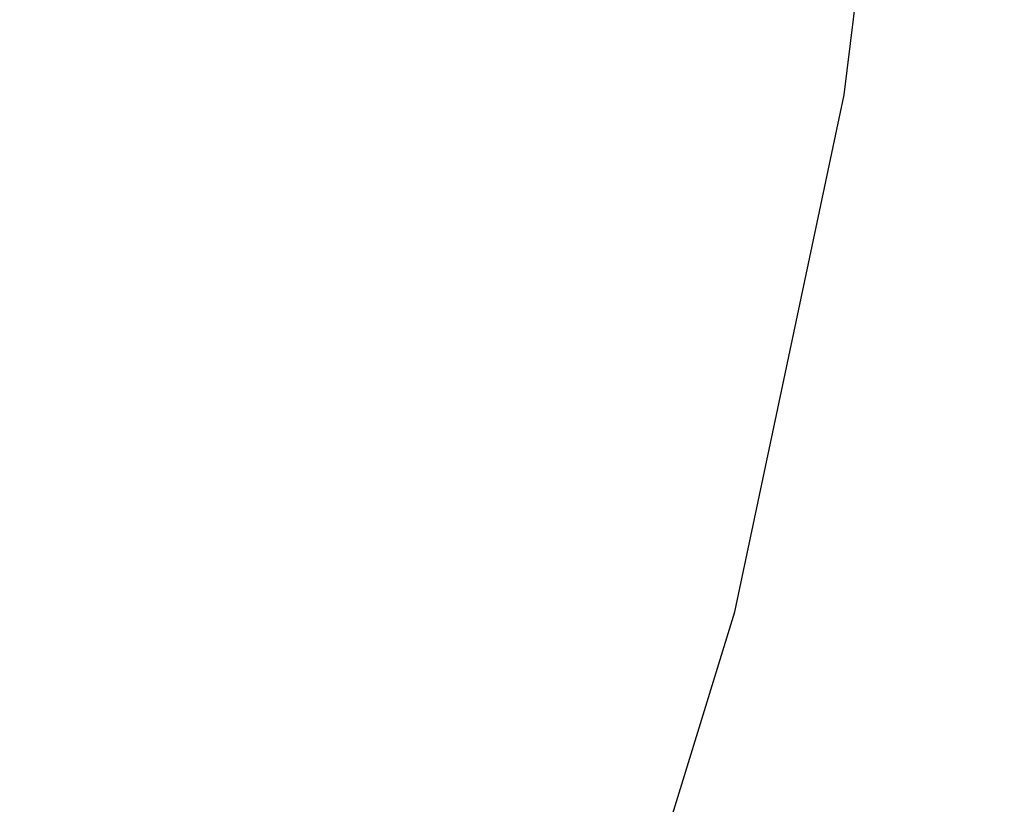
# Paper-space layout '_Trimétrica' of a CAD drawing. Header units: millimetres. Extents: x -779 to 107, y -976 to -84.
# Tile 123 of 197: x -337.31 to -330.34, y -603.46 to -597.91. Entities that reach past the tile are written whole.
import ezdxf

# ---------------------------------------------------------------- set-up
doc = ezdxf.new("R2010")
doc.units = ezdxf.units.MM

psp = doc.layouts.new('_Trimétrica')

# ---------------------------------------------------------------- linework, layer by layer
at = {"color": 7, "linetype": 'Continuous', "lineweight": 25, "flags": 128}
psp.add_lwpolyline([(-365.982, -629.6151), (-362.2117, -629.1671), (-358.5687, -628.409), (-355.0745, -627.3453), (-351.7495, -625.9823), (-348.6134, -624.3279), (-345.6844, -622.392), (-342.9798, -620.1857), (-340.5154, -617.7222), (-338.3058, -615.0158), (-336.3638, -612.0824), (-334.7009, -608.9392), (-333.3269, -605.6047), (-332.2497, -602.0985), (-331.4757, -598.4411), (-331.0095, -594.654), (-330.8538, -590.7593)], dxfattribs=at)
at = {"color": 7, "linetype": 'Continuous', "lineweight": 25}
psp.add_arc((-359.2698, -581.4062), 39.1661, 315.62191, 1.64384, dxfattribs=at)
psp.add_open_spline([(-575.4016, -598.4771), (-574.6278, -599.9915), (-572.3957, -604.3597), (-568.5189, -611.5243), (-563.6982, -619.9368), (-558.6418, -628.2556), (-553.3591, -636.4733), (-547.8544, -644.5814), (-542.1337, -652.5717), (-536.2027, -660.4362), (-530.0676, -668.1669), (-523.7345, -675.756), (-517.21, -683.1958), (-510.5005, -690.4789), (-503.613, -697.5978), (-496.5544, -704.5453), (-489.3319, -711.3144), (-481.9527, -717.8982), (-474.4243, -724.29), (-466.7543, -730.4833), (-458.9504, -736.4718), (-451.0206, -742.2493), (-442.9727, -747.8099), (-434.8149, -753.1479), (-426.5554, -758.2579), (-418.2025, -763.1344), (-409.7647, -767.7725), (-401.2505, -772.1673), (-392.6684, -776.3143), (-384.0272, -780.209), (-375.3356, -783.8473), (-366.6024, -787.2254), (-357.8366, -790.3396), (-349.0471, -793.1866), (-340.2427, -795.7633), (-331.4327, -798.0669), (-322.6259, -800.0949), (-313.8316, -801.8449), (-305.0587, -803.315), (-296.3164, -804.5035), (-287.6138, -805.4092), (-278.9599, -806.0308), (-270.3639, -806.3677), (-261.8346, -806.4195), (-253.3812, -806.186), (-245.0125, -805.6674), (-236.7374, -804.8644), (-228.5645, -803.7779), (-220.5026, -802.4089), (-212.5601, -800.7593), (-204.7453, -798.8307), (-197.0665, -796.6255), (-189.5316, -794.1461), (-182.1485, -791.3955), (-174.9249, -788.3766), (-167.8676, -785.0933), (-160.9855, -781.5473), (-154.2792, -777.7504), (-147.7793, -773.6772), (-143.1987, -770.6346), (-140.847, -768.8782), (-140.5322, -768.6431)], degree=3, knots=[0, 0, 0, 0, 0.009218, 0.026587, 0.043957, 0.061327, 0.078696, 0.096065, 0.113434, 0.130802, 0.148171, 0.165539, 0.182907, 0.200276, 0.217644, 0.235013, 0.252381, 0.26975, 0.28712, 0.30449, 0.32186, 0.339231, 0.356602, 0.373975, 0.391347, 0.408721, 0.426095, 0.443469, 0.460845, 0.47822, 0.495596, 0.512971, 0.530346, 0.547721, 0.565095, 0.582467, 0.599838, 0.617206, 0.634571, 0.651933, 0.669291, 0.686644, 0.703991, 0.721332, 0.738665, 0.75599, 0.773306, 0.790612, 0.807907, 0.825192, 0.842464, 0.859723, 0.87697, 0.894203, 0.911424, 0.928632, 0.945827, 0.963011, 0.980184, 0.997347, 1, 1, 1, 1], dxfattribs=at)

doc.saveas('drawing.dxf')
